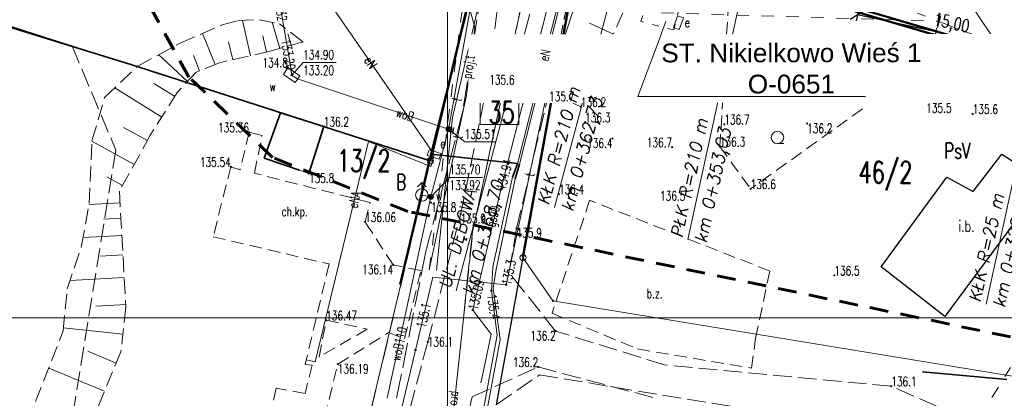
# Model space of a CAD drawing. Header units: metres. Extents: x 7471162 to 7473271, y 5962027 to 5964034.
# Tile 33 of 75: x 7471876 to 7471955, y 5963749 to 5963779. Entities that reach past the tile are written whole.
import ezdxf
from ezdxf.enums import TextEntityAlignment as Align

# ---------------------------------------------------------------- set-up
doc = ezdxf.new("R2010")
doc.units = ezdxf.units.M
doc.header["$MEASUREMENT"] = 0
for name, pattern in [('2_1', [0]), ('2_BUBZ02', [1.75, 1.25, -0.5]), ('2_BUBZ02G', [1.75, 1.25, -0.5]), ('2_BUBZ07', [1.5, 1, -0.5]), ('2_BUIB12_02', [0]), ('2_BUIB12_03', [0]), ('2_KTCR02', [1.5, 1, -0.5]), ('2_KTJZ01', [2, 1.5, -0.5]), ('2_KTOK04', [2.5, 1.5, -1]), ('2_KTOK05_01', [7.5, 7.5]), ('2_PTTL', [1.5, 1, -0.5]), ('4', [2.5, 1.5, -1]), ('4_1', [0]), ('4_SUBP02_08', [0]), ('4_SUOP03_13', [0]), ('4_SUPB_P_01', [2.5, 2, -0.5]), ('4_SUPE04', [2, 1, -1]), ('4_SUPE_01', [0]), ('4_SUPG_01', [0]), ('4_SUPK_P_01', [2.5, 2, -0.5]), ('4_SUPT01', [2, 1, -1]), ('4_SUPT_01', [0]), ('4_SUPT_P_01', [2.5, 2, -0.5]), ('4_SUPW_01', [0]), ('4_SUSM05', [1.25, 0.5, -0.75]), ('4_SUSM06', [1.25, 0.5, -0.75]), ('GDE', [0]), ('GUK', [2, 1.5, -0.5])]:
    doc.linetypes.add(name, pattern=pattern)
doc.layers.get('0').update_dxf_attribs({"color": 250, "linetype": 'CONTINUOUS', "lineweight": 100})
doc.layers.get('Defpoints').update_dxf_attribs({"linetype": 'CONTINUOUS'})
for name, color, linetype in [('#granica_inwestycji', 40, 'CONTINUOUS'), ('01_granica pasa', 3, 'CONTINUOUS'), ('1300309-opisy', 7, 'CONTINUOUS'), ('dr_uchwyty', 7, 'CONTINUOUS')]:
    doc.layers.add(name, color=color, linetype=linetype)
for name, color, linetype, lineweight in [('01_wymiary', 7, 'CONTINUOUS', 0), ('BUBZ_E_T_0', 7, 'CONTINUOUS', 15), ('BUBZ_L_1', 7, '2_BUBZ02', 18), ('BUBZ_L_6', 7, '2_BUBZ07', 18), ('BUIB_E_T_6', 7, 'CONTINUOUS', 18), ('BUIB_L_10', 7, '2_BUIB12_02', 25), ('Dzialki', 7, 'GDE', 18), ('Kontury', 90, 'GUK', 18), ('KTCR_E_T_1', 7, 'CONTINUOUS', 15), ('KTCR_L_1', 7, '2_KTCR02', 18), ('KTJZ_L_0', 7, '2_KTJZ01', 18), ('KTOK_L_3', 7, '2_1', 18), ('KTOK_L_4', 7, '2_KTOK05_01', 35), ('LINIE_L_1', 90, '4', 35), ('Numery_dzialek', 7, 'CONTINUOUS', 18), ('Numery_konturow', 90, 'CONTINUOUS', 13), ('PTTL_L_4', 7, '2_PTTL', 18), ('Punkty', 7, 'CONTINUOUS', 18), ('RTPW_T_0', 7, 'CONTINUOUS', 15), ('RTPW_T_1', 7, 'CONTINUOUS', 15), ('SUOE_L_1', 1, '4_SUOP03_13', 35), ('SUPE_E_T_3', 1, 'CONTINUOUS', 15), ('SUPE_L_2', 1, '4_SUPE_01', 18), ('SUPE_L_3', 1, '4_SUPE_01', 18), ('SUPG_E_T_2', 7, 'CONTINUOUS', 15), ('SUPG_L_2', 52, '4_SUPG_01', 18), ('SUPP_E_T_4', 34, 'CONTINUOUS', 15), ('SUPP_E_T_6', 30, 'CONTINUOUS', 15), ('SUPP_L_4', 34, '4_SUPK_P_01', 18), ('SUPP_L_6', 30, '4_SUPT_P_01', 18), ('SUPT_E_T_0', 30, 'CONTINUOUS', 15), ('SUPT_L_0', 30, '4_SUPT_01', 18), ('SUPW_E_T_0', 5, 'CONTINUOUS', 15), ('SUPW_L_0', 5, '4_SUPW_01', 18), ('SUSM_L_4', 7, '4_SUSM05', 18), ('SUSM_L_5', 7, '4_SUSM06', 18), ('SUSM_T_0', 7, 'CONTINUOUS', 18), ('SUTE_T_0', 1, 'CONTINUOUS', 18), ('SUTG_T_0', 52, 'CONTINUOUS', 18), ('SUTT_T_0', 30, 'CONTINUOUS', 18), ('SUTW_T_0', 5, 'CONTINUOUS', 18), ('SUUE_E_T_2', 7, 'CONTINUOUS', 15), ('SUUE_T_3', 7, 'CONTINUOUS', 18), ('SUUW_E_T_10', 5, 'CONTINUOUS', 15), ('SUUW_E_T_5', 7, 'CONTINUOUS', 15), ('SUUW_L_3', 5, '4_1', 18), ('SUUW_T_0', 7, 'CONTINUOUS', 18), ('SUUW_T_7', 7, 'CONTINUOUS', 18)]:
    doc.layers.add(name, color=color, linetype=linetype, lineweight=lineweight)
doc.styles.add('Siecioprojekt', font='ariali.ttf', dxfattribs={"height": 2.5})
doc.styles.get("Standard").update_dxf_attribs({"font": 'Simplex.SHX', "width": 0.75})
doc.dimstyles.new('ISO-25', dxfattribs={"dimscale": 0.4, "dimtxt": 2.5, "dimasz": 2.5, "dimexe": 1.25, "dimexo": 0.625, "dimtad": 1, "dimzin": 1, "dimtxsty": 'Standard', "dimblk": 'OBLIQUE', "dimcen": 2.5, "dimadec": 0, "dimazin": 0, "dimtfac": 1, "dimtmove": 0, "dimatfit": 3, "dimfxl": 1, "dimarcsym": 0})

# ---------------------------------------------------------------- blocks, each defined once
blk = doc.blocks.new('GRT')
at = {"linetype": 'Continuous'}
blk.add_circle((0, 0), 0.25, dxfattribs=at)
blk = doc.blocks.new('GRO')
at = {"linetype": 'Continuous'}
blk.add_circle((0, 0), 0.045, dxfattribs=at)
blk = doc.blocks.new('2_PTTL05')
at = {"linetype": 'Continuous'}
blk.add_line((0, -0.5), (0.5, -0.5), dxfattribs=at)
blk.add_circle((0, 0), 0.5, dxfattribs=at)
blk = doc.blocks.new('2_RTPW01')
at = {"linetype": 'Continuous'}
blk.add_circle((0, 0), 0.045, dxfattribs=at)
blk = doc.blocks.new('2_RTPW02')
at = {"linetype": 'Continuous'}
blk.add_circle((0, 0), 0.045, dxfattribs=at)
blk = doc.blocks.new('4_SUSM01_01')
at = {"linetype": 'Continuous'}
for p, q in [((-0.742, 0.742), (-1.237, 1.237)), ((0.742, 0.742), (1.237, 1.237)), ((-0.742, -0.742), (-1.237, -1.237)), ((0.742, -0.742), (1.237, -1.237))]:
    blk.add_line(p, q, dxfattribs=at)
blk = doc.blocks.new('4_SUPS01_05')
at = {"linetype": 'Continuous'}
blk.add_circle((0, 0), 0.0625, dxfattribs=at)
blk = doc.blocks.new('4_SUPS01_04')
at = {"linetype": 'Continuous'}
blk.add_circle((0, 0), 0.0625, dxfattribs=at)
blk = doc.blocks.new('4_SUUS18_01')
at = {"linetype": 'Continuous'}
for p, q in [((0.5, 0.25), (-0.5, 0.25)), ((-0.5, 0.25), (-0.5, -0.25)), ((0.5, -0.25), (0.5, 0.25)), ((-0.5, -0.25), (0.5, -0.25))]:
    blk.add_line(p, q, dxfattribs=at)
blk = doc.blocks.new('4_SUUS25')
at = {"linetype": 'Continuous'}
for radius in [0.2, 0.175, 0.15, 0.125, 0.1, 0.075, 0.05, 0.025, 0.00715]:
    blk.add_circle((0, 0), radius, dxfattribs=at)
blk = doc.blocks.new('4_SUUS02')
at = {"linetype": 'Continuous'}
for p, q in [((0, 1), (-0.35355, 0.64645)), ((0, 1), (0.35355, 0.64645)), ((0, 0.5), (0, 1))]:
    blk.add_line(p, q, dxfattribs=at)
blk.add_circle((0, 0), 0.5, dxfattribs=at)
blk = doc.blocks.new('uchwyt_lewa')
at = {"layer": 'dr_uchwyty', "lineweight": 0}
blk.add_lwpolyline([(-5, 0), (-28, 0)], dxfattribs=at)
at = {"layer": 'dr_uchwyty', "lineweight": 0, "oblique": 10}
blk.add_attdef('LINIA1', text='', height=1, dxfattribs=at).set_placement((-28, 0.164), align=Align.BOTTOM_LEFT)
blk.add_attdef('LINIA2', text='', height=1, dxfattribs=at).set_placement((-28, -0.5), align=Align.TOP_LEFT)
blk = doc.blocks.new('_Oblique')
at = {"color": 0, "linetype": 'ByBlock', "lineweight": -2, "transparency": 16777216}
blk.add_line((-0.5, -0.5), (0.5, 0.5), dxfattribs=at)
blk = doc.blocks.new('*D452')
at = {"layer": '01_wymiary', "color": 0, "lineweight": -2}
for p, q in [((7471943.23, 5963781.723), (7471942.646, 5963779.036)), ((7471957.41, 5963776.34), (7471942.752, 5963779.525)), ((7471957.888, 5963778.538), (7471957.304, 5963775.851))]:
    blk.add_line(p, q, dxfattribs=at)
at = {"layer": 'Defpoints', "color": 0, "lineweight": 15}
for p in [(7471943.283, 5963781.968), (7471942.752, 5963779.525), (7471957.941, 5963778.783)]:
    blk.add_point(p, dxfattribs=at)
at = {"layer": '01_wymiary', "color": 0, "lineweight": -2}
for p, rotation in [((7471942.752, 5963779.525), 167.7415485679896), ((7471957.41, 5963776.34), 347.7415485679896)]:
    blk.add_blockref('_Oblique', p, dxfattribs=dict(at, rotation=rotation))
at = {"layer": '01_wymiary', "color": 0, "insert": (7471950.261, 5963778.758), "char_height": 1, "attachment_point": 5, "rotation": 347.74155}
blk.add_mtext('15,00', dxfattribs=at)

msp = doc.modelspace()

# ---------------------------------------------------------------- linework, layer by layer
at = {"layer": '#granica_inwestycji', "lineweight": 50}
msp.add_lwpolyline([(7472184.79, 5963793.929), (7472135.212, 5963811.803), (7472112.595, 5963842.764), (7472104.165, 5963850.696), (7472096.441, 5963855.641), (7472075.236, 5963862.596), (7472031.193, 5963873.912), (7472013.577, 5963816.775), (7472008.27, 5963799.777), (7472003.141, 5963795.652), (7471995.715, 5963789.471), (7471993.218, 5963788.237), (7471988.317, 5963785.586), (7471976.7, 5963780.033), (7471971.883, 5963777.725), (7471957.853, 5963775.286), (7471926.034, 5963784.708)], dxfattribs=at)
at = {"color": 0, "linetype": 'Continuous', "lineweight": 15}
msp.add_line((7471909.907, 5963747.037), (7471909.907, 5963897.037), dxfattribs=at)
at = {"color": 1, "linetype": 'Continuous', "lineweight": 15}
msp.add_lwpolyline([(7471912.53, 5963772.703), (7471915.625, 5963772.703), (7471915.625, 5963770.737), (7471912.53, 5963770.737)], close=True, dxfattribs=at)
at = {"layer": '01_granica pasa', "lineweight": 50}
for points in [[(7472184.911, 5963794.204), (7472135.401, 5963812.054), (7472112.821, 5963842.964), (7472104.351, 5963850.934), (7472096.571, 5963855.914), (7472075.321, 5963862.884), (7472030.991, 5963874.274), (7472013.291, 5963816.864), (7472008.011, 5963799.954), (7472002.951, 5963795.884), (7471995.551, 5963789.724), (7471993.081, 5963788.504), (7471988.181, 5963785.854), (7471976.571, 5963780.304), (7471971.791, 5963778.014), (7471957.871, 5963775.594), (7471925.991, 5963785.034)], [(7471914.051, 5963790.984), (7471908.531, 5963767.814)], [(7471915.951, 5963760.054), (7471919.781, 5963781.214), (7471925.991, 5963785.034)]]:
    msp.add_lwpolyline(points, dxfattribs=at)
at = {"layer": 'BUBZ_L_1', "linetype": '2_BUBZ02G'}
for p, q in [((7471920.585, 5963772.147), (7471925.377, 5963782.864)), ((7471898.305, 5963777.361), (7471895.681, 5963776.607)), ((7471895.681, 5963776.607), (7471891.655, 5963775.69)), ((7471891.655, 5963775.69), (7471889.768, 5963774.935)), ((7471889.768, 5963774.935), (7471888.24, 5963773.299)), ((7471918.04, 5963773.355), (7471920.585, 5963772.147)), ((7471888.24, 5963773.299), (7471886.101, 5963769.867)), ((7471886.101, 5963769.867), (7471883.621, 5963765.373)), ((7471883.621, 5963765.373), (7471884.142, 5963756.099)), ((7471884.142, 5963756.099), (7471883.747, 5963752.504)), ((7471883.747, 5963752.504), (7471881.105, 5963746.178))]:
    msp.add_line(p, q, dxfattribs=at)
at = {"layer": 'BUBZ_L_1', "linetype": '2_BUBZ02'}
for p, q in [((7471919.5, 5963780.385), (7471918.04, 5963773.355)), ((7471891.853, 5963778.727), (7471893.129, 5963779.069)), ((7471893.129, 5963779.069), (7471894.836, 5963779.141)), ((7471894.836, 5963779.141), (7471896.454, 5963778.817)), ((7471888.492, 5963777.254), (7471891.853, 5963778.727)), ((7471898.305, 5963777.361), (7471896.454, 5963778.817)), ((7471885.095, 5963775.42), (7471888.492, 5963777.254)), ((7471882.435, 5963772.886), (7471885.095, 5963775.42)), ((7471881.428, 5963769.435), (7471882.435, 5963772.886)), ((7471881.213, 5963764.403), (7471881.428, 5963769.435)), ((7471880.601, 5963761.024), (7471881.213, 5963764.403)), ((7471879.451, 5963757.555), (7471880.601, 5963761.024)), ((7471879.11, 5963754.176), (7471879.451, 5963757.555)), ((7471878.193, 5963751.768), (7471879.11, 5963754.176)), ((7471876.27, 5963746.879), (7471878.193, 5963751.768))]:
    msp.add_line(p, q, dxfattribs=at)
at = {"layer": 'BUBZ_L_1', "linetype": '2_1'}
for p, q in [((7471894.117, 5963776.25), (7471893.472, 5963779.083)), ((7471896.469, 5963776.833), (7471895.864, 5963778.935)), ((7471923.198, 5963777.991), (7471921.278, 5963778.849)), ((7471891.292, 5963775.545), (7471890.293, 5963778.043)), ((7471892.7, 5963775.928), (7471892.376, 5963777.354)), ((7471895.414, 5963776.546), (7471895.119, 5963777.843)), ((7471897.387, 5963777.097), (7471897.123, 5963778.015)), ((7471922.34, 5963776.072), (7471918.921, 5963777.6)), ((7471889.067, 5963774.184), (7471886.774, 5963776.326)), ((7471890.043, 5963775.045), (7471889.551, 5963776.274)), ((7471921.575, 5963774.363), (7471919.927, 5963775.1)), ((7471887.015, 5963771.332), (7471883.26, 5963773.672)), ((7471888.051, 5963772.995), (7471886.388, 5963774.032)), ((7471919.514, 5963772.656), (7471920.011, 5963773.703)), ((7471920.838, 5963772.714), (7471920.284, 5963772.962)), ((7471885.867, 5963769.442), (7471883.956, 5963770.497)), ((7471884.812, 5963767.531), (7471881.427, 5963769.4)), ((7471883.878, 5963765.839), (7471882.606, 5963766.541)), ((7471883.673, 5963764.454), (7471881.197, 5963764.314)), ((7471883.742, 5963763.215), (7471882.356, 5963763.138)), ((7471883.82, 5963761.829), (7471880.716, 5963761.655)), ((7471883.907, 5963760.277), (7471882.097, 5963760.175)), ((7471884.009, 5963758.466), (7471879.673, 5963758.223)), ((7471884.131, 5963756.298), (7471881.736, 5963756.163)), ((7471883.901, 5963753.906), (7471879.135, 5963754.431)), ((7471883.367, 5963751.594), (7471881.106, 5963752.538)), ((7471882.422, 5963749.333), (7471877.967, 5963751.194))]:
    msp.add_line(p, q, dxfattribs=at)
msp.add_point((7471898.305, 5963777.361), dxfattribs=at)
at = {"layer": 'BUBZ_L_6', "linetype": '2_BUBZ07'}
for p, q in [((7471921.291, 5963764.655), (7471918.278, 5963755.591)), ((7471935.722, 5963758.975), (7471921.291, 5963764.655)), ((7471934.582, 5963753.594), (7471935.722, 5963758.975)), ((7471918.278, 5963755.591), (7471925.135, 5963752.728)), ((7471934.252, 5963751.189), (7471934.582, 5963753.594)), ((7471925.135, 5963752.728), (7471934.252, 5963751.189))]:
    msp.add_line(p, q, dxfattribs=at)
at = {"layer": 'BUIB_L_10', "linetype": '2_BUIB12_03'}
for p, q in [((7471952.014, 5963765.358), (7471954.299, 5963768.34)), ((7471954.299, 5963768.34), (7471957.727, 5963766.135)), ((7471944.627, 5963759.314), (7471949.887, 5963766.505)), ((7471949.887, 5963766.505), (7471952.014, 5963765.358)), ((7471957.727, 5963766.135), (7471949.74, 5963755.342)), ((7471949.74, 5963755.342), (7471944.627, 5963759.314))]:
    msp.add_line(p, q, dxfattribs=at)
at = {"layer": 'Defpoints', "color": 1, "linetype": 'Continuous', "lineweight": 0}
msp.add_lwpolyline([(7471869.207, 5963897.728), (7472251.121, 5963897.728), (7472251.121, 5963755.228), (7471869.207, 5963755.228), (7471869.207, 5963897.728)], dxfattribs=at)
at = {"layer": 'Dzialki'}
for p, q in [((7471908.53, 5963767.815), (7471914.05, 5963790.985)), ((7471957.87, 5963775.595), (7471925.99, 5963785.035)), ((7471859.89, 5963783.435), (7471908.53, 5963767.815)), ((7471897.8, 5963722.695), (7471908.53, 5963767.815)), ((7471913.81, 5963748.255), (7471915.95, 5963760.055)), ((7471915.95, 5963760.055), (7471918.35, 5963756.575)), ((7471918.35, 5963756.575), (7471955.17, 5963750.535))]:
    msp.add_line(p, q, dxfattribs=at)
at = {"layer": 'Kontury', "linetype": 'ByBlock', "lineweight": 30}
for p, q in [((7471908.53, 5963767.815), (7471914.05, 5963790.985)), ((7471957.87, 5963775.595), (7471925.99, 5963785.035)), ((7471919.78, 5963781.215), (7471915.95, 5963760.055)), ((7471915.95, 5963760.055), (7471913.81, 5963748.255))]:
    msp.add_line(p, q, dxfattribs=at)
at = {"layer": 'Kontury'}
for p, q in [((7471919.78, 5963781.215), (7471915.95, 5963760.055)), ((7471867.27, 5963781.065), (7471879.83, 5963777.035)), ((7471908.53, 5963767.815), (7471879.83, 5963777.035)), ((7471879.83, 5963777.035), (7471883.34, 5963768.685)), ((7471883.34, 5963768.685), (7471879.19, 5963743.095)), ((7471897.8, 5963722.695), (7471908.53, 5963767.815)), ((7471913.81, 5963748.255), (7471917.27, 5963750.645)), ((7471917.27, 5963750.645), (7471944.71, 5963746.145))]:
    msp.add_line(p, q, dxfattribs=at)
at = {"layer": 'KTCR_L_1', "linetype": '2_KTCR02'}
for p, q in [((7471894.01, 5963770.105), (7471893.29, 5963767.105)), ((7471895.06, 5963769.855), (7471894.01, 5963770.105)), ((7471894.44, 5963766.825), (7471895.06, 5963769.855)), ((7471892.55, 5963767.335), (7471891.136, 5963761.727)), ((7471893.29, 5963767.105), (7471892.55, 5963767.335)), ((7471903.7, 5963764.475), (7471894.44, 5963766.825)), ((7471903.31, 5963762.915), (7471903.7, 5963764.475)), ((7471905.55, 5963759.475), (7471903.31, 5963762.915)), ((7471891.136, 5963761.727), (7471900.415, 5963759.547)), ((7471900.415, 5963759.547), (7471898.495, 5963751.478)), ((7471907.76, 5963759.015), (7471905.55, 5963759.475)), ((7471906.47, 5963753.535), (7471907.76, 5963759.015)), ((7471899.62, 5963752.075), (7471900.19, 5963755.025)), ((7471900.19, 5963755.025), (7471903.47, 5963754.315)), ((7471903.47, 5963754.315), (7471899.62, 5963752.075)), ((7471901.12, 5963751.505), (7471905.19, 5963754.045)), ((7471905.19, 5963754.045), (7471906.47, 5963753.535)), ((7471898.495, 5963751.478), (7471899.055, 5963751.438)), ((7471899.055, 5963751.438), (7471898.495, 5963749.148)), ((7471899.71, 5963745.765), (7471901.12, 5963751.505)), ((7471896.187, 5963749.586), (7471895.486, 5963746.618)), ((7471898.495, 5963749.148), (7471896.187, 5963749.586))]:
    msp.add_line(p, q, dxfattribs=at)
at = {"layer": 'KTJZ_L_0', "linetype": '2_KTJZ01'}
for p, q in [((7471913.89, 5963779.905), (7471913.25, 5963774.695)), ((7471918.04, 5963773.355), (7471919.5, 5963780.385)), ((7471913.25, 5963774.695), (7471910.96, 5963763.555)), ((7471915.44, 5963762.405), (7471918.04, 5963773.355)), ((7471908.328, 5963753.295), (7471910.96, 5963763.555)), ((7471915.44, 5963762.405), (7471914.83, 5963758.863)), ((7471918.567, 5963754.165), (7471914.83, 5963758.863)), ((7471927.294, 5963751.443), (7471918.567, 5963754.165)), ((7471908.328, 5963753.295), (7471902.83, 5963732.638)), ((7471911.884, 5963748.888), (7471917.167, 5963751.282)), ((7471917.167, 5963751.282), (7471926.655, 5963748.755)), ((7471945.446, 5963749.743), (7471927.294, 5963751.443)), ((7471958.22, 5963744.082), (7471945.446, 5963749.743)), ((7471907.897, 5963731.85), (7471911.884, 5963748.888))]:
    msp.add_line(p, q, dxfattribs=at)
at = {"layer": 'KTOK_L_3', "linetype": '2_KTOK04'}
for p, q in [((7471895.78, 5963771.925), (7471894.97, 5963772.185)), ((7471898.05, 5963767.065), (7471898.81, 5963766.805))]:
    msp.add_line(p, q, dxfattribs=at)
at = {"layer": 'KTOK_L_4', "linetype": '2_KTOK05_01'}
for p, q in [((7471913.114, 5963786.444), (7471908.445, 5963767.836)), ((7471859.877, 5963783.135), (7471884.547, 5963775.556)), ((7471884.547, 5963775.556), (7471908.445, 5963767.836)), ((7471896.53, 5963771.675), (7471895.78, 5963771.925)), ((7471896.53, 5963771.675), (7471895.22, 5963768.035)), ((7471899.99, 5963770.575), (7471896.53, 5963771.675)), ((7471898.81, 5963766.805), (7471899.99, 5963770.575)), ((7471895.22, 5963768.035), (7471898.05, 5963767.065)), ((7471908.445, 5963767.836), (7471906.095, 5963757.917)), ((7471947.949, 5963750.902), (7471954.708, 5963750.275))]:
    msp.add_line(p, q, dxfattribs=at)
at = {"layer": 'LINIE_L_1', "linetype": '4', "lineweight": 60}
for p, q in [((7471889.194, 5963774.53), (7471883.544, 5963784.754)), ((7471895.897, 5963768.097), (7471889.194, 5963774.53)), ((7471906.731, 5963763.764), (7471895.897, 5963768.097)), ((7471954.996, 5963753.698), (7471906.731, 5963763.764))]:
    msp.add_line(p, q, dxfattribs=at)
at = {"layer": 'PTTL_L_4', "linetype": '2_PTTL'}
for p, q in [((7471931.722, 5963768.966), (7471932.692, 5963785.054)), ((7471949.791, 5963780.905), (7471948.831, 5963777.195)), ((7471943.141, 5963771.986), (7471934.182, 5963765.566)), ((7471931.722, 5963768.966), (7471934.182, 5963765.566))]:
    msp.add_line(p, q, dxfattribs=at)
at = {"layer": 'SUOE_L_1', "linetype": '4_SUOP03_13'}
for p, q in [((7471908.835, 5963768.326), (7471915.491, 5963767.591)), ((7471915.124, 5963766.506), (7471915.504, 5963767.586)), ((7471915.684, 5963767.556), (7471915.334, 5963766.376))]:
    msp.add_line(p, q, dxfattribs=at)
at = {"layer": 'SUOE_L_1', "linetype": '4_1'}
for p, q in [((7471908.835, 5963768.326), (7471915.491, 5963767.591)), ((7471915.124, 5963766.506), (7471915.504, 5963767.586)), ((7471915.684, 5963767.556), (7471915.334, 5963766.376))]:
    msp.add_line(p, q, dxfattribs=at)
at = {"layer": 'SUPE_L_2', "linetype": '4_SUPE_01'}
for p, q in [((7471951.131, 5963781.375), (7471953.51, 5963777.855)), ((7471953.51, 5963777.855), (7471957.68, 5963776.425))]:
    msp.add_line(p, q, dxfattribs=at)
at = {"layer": 'SUPE_L_3', "linetype": '4_SUPE_01'}
for p, q in [((7471897.272, 5963785.119), (7471908.835, 5963768.326)), ((7471915.504, 5963767.586), (7471919.284, 5963782.525)), ((7471919.414, 5963782.365), (7471915.684, 5963767.556)), ((7471899.318, 5963751.693), (7471903.585, 5963769.356)), ((7471903.585, 5963769.356), (7471908.575, 5963767.356)), ((7471908.575, 5963767.356), (7471908.835, 5963768.326)), ((7471908.835, 5963768.326), (7471915.491, 5963767.591)), ((7471915.124, 5963766.506), (7471915.504, 5963767.586)), ((7471915.684, 5963767.556), (7471915.334, 5963766.376)), ((7471913.544, 5963759.327), (7471915.124, 5963766.506)), ((7471915.334, 5963766.376), (7471913.804, 5963759.137)), ((7471913.424, 5963757.387), (7471913.544, 5963759.327)), ((7471913.804, 5963759.137), (7471913.554, 5963757.617)), ((7471913.554, 5963757.617), (7471914.114, 5963753.488)), ((7471913.884, 5963753.828), (7471913.424, 5963757.387)), ((7471909.934, 5963732.29), (7471913.884, 5963753.828)), ((7471914.114, 5963753.488), (7471910.174, 5963732.06)), ((7471898.588, 5963751.867), (7471899.318, 5963751.693))]:
    msp.add_line(p, q, dxfattribs=at)
at = {"layer": 'SUPE_L_3', "linetype": '4_SUPE04'}
for p, q in [((7471927.048, 5963779.69), (7471949.176, 5963779.03)), ((7471949.176, 5963779.03), (7471967.714, 5963771.805)), ((7471939.885, 5963726.68), (7471954.998, 5963751.243))]:
    msp.add_line(p, q, dxfattribs=at)
at = {"layer": 'SUPG_L_2', "linetype": '4_SUPG_01'}
for p, q in [((7471918.62, 5963782.925), (7471914.17, 5963765.515)), ((7471914.17, 5963765.515), (7471911.93, 5963755.865)), ((7471911.93, 5963755.865), (7471912.1, 5963755.635)), ((7471912.1, 5963755.635), (7471913.23, 5963754.125)), ((7471913.41, 5963753.925), (7471912.79, 5963750.985)), ((7471913.23, 5963754.125), (7471913.41, 5963753.925)), ((7471912.58, 5963750.005), (7471912.79, 5963750.985))]:
    msp.add_line(p, q, dxfattribs=at)
at = {"layer": 'SUPG_L_2', "linetype": '4_1'}
for p, q in [((7471914.17, 5963765.515), (7471918.62, 5963782.925)), ((7471911.93, 5963755.865), (7471914.17, 5963765.515)), ((7471912.1, 5963755.635), (7471911.93, 5963755.865)), ((7471913.23, 5963754.125), (7471912.1, 5963755.635)), ((7471912.79, 5963750.985), (7471913.41, 5963753.925)), ((7471913.41, 5963753.925), (7471913.23, 5963754.125)), ((7471912.58, 5963750.005), (7471912.79, 5963750.985))]:
    msp.add_line(p, q, dxfattribs=at)
at = {"layer": 'SUPP_L_4', "linetype": '4_SUPK_P_01'}
for p, q in [((7471918.444, 5963792.527), (7471911.919, 5963762.126)), ((7471911.919, 5963762.126), (7471908.994, 5963734.806))]:
    msp.add_line(p, q, dxfattribs=at)
at = {"layer": 'SUPP_L_4', "linetype": '4_SUPB_P_01'}
for p, q in [((7471911.919, 5963762.126), (7471918.444, 5963792.527)), ((7471908.994, 5963734.806), (7471911.919, 5963762.126))]:
    msp.add_line(p, q, dxfattribs=at)
at = {"layer": 'SUPP_L_6', "linetype": '4_SUPT_P_01'}
for p, q in [((7471913.41, 5963786.534), (7471911.153, 5963771.901)), ((7471911.153, 5963771.901), (7471908.421, 5963761.506)), ((7471908.421, 5963761.506), (7471908.295, 5963761.023)), ((7471908.295, 5963761.023), (7471908.169, 5963760.539)), ((7471908.169, 5963760.539), (7471905.822, 5963748.734))]:
    msp.add_line(p, q, dxfattribs=at)
at = {"layer": 'SUPT_L_0', "linetype": '4_SUPT01'}
msp.add_line((7471908.44, 5963759.065), (7471913.554, 5963799.583), dxfattribs=at)
at = {"layer": 'SUPT_L_0', "linetype": '4_SUPT_01'}
for p, q in [((7471910.294, 5963771.286), (7471913.624, 5963785.574)), ((7471918.024, 5963773.966), (7471920.594, 5963781.785)), ((7471911.572, 5963780.452), (7471912.105, 5963778.526)), ((7471912.105, 5963778.526), (7471911.437, 5963773.086)), ((7471914.604, 5963757.877), (7471918.024, 5963773.966)), ((7471911.437, 5963773.086), (7471908.44, 5963759.065)), ((7471909.024, 5963759.047), (7471910.294, 5963771.286)), ((7471907.345, 5963752.638), (7471908.724, 5963758.487)), ((7471908.724, 5963758.487), (7471914.604, 5963757.877)), ((7471905.385, 5963744.379), (7471907.345, 5963752.638))]:
    msp.add_line(p, q, dxfattribs=at)
at = {"layer": 'SUPW_L_0', "linetype": '4_SUPW_01'}
for p, q in [((7471913.402, 5963789.307), (7471909.994, 5963770.366)), ((7471895.906, 5963783.655), (7471897.374, 5963775.133)), ((7471897.374, 5963775.133), (7471897.421, 5963774.701)), ((7471897.888, 5963774.386), (7471897.421, 5963774.701)), ((7471897.888, 5963774.386), (7471909.994, 5963770.366)), ((7471909.994, 5963770.366), (7471908.575, 5963764.936)), ((7471905.085, 5963748.778), (7471908.575, 5963764.936)), ((7471908.575, 5963764.936), (7471907.845, 5963765.076))]:
    msp.add_line(p, q, dxfattribs=at)
at = {"layer": 'SUPW_L_0', "linetype": '4_1'}
for p, q in [((7471913.402, 5963789.307), (7471909.994, 5963770.366)), ((7471897.374, 5963775.133), (7471895.906, 5963783.655)), ((7471897.421, 5963774.701), (7471897.374, 5963775.133)), ((7471897.888, 5963774.386), (7471897.421, 5963774.701)), ((7471909.994, 5963770.366), (7471897.888, 5963774.386)), ((7471909.994, 5963770.366), (7471908.575, 5963764.936)), ((7471905.085, 5963748.778), (7471908.575, 5963764.936)), ((7471908.575, 5963764.936), (7471907.845, 5963765.076))]:
    msp.add_line(p, q, dxfattribs=at)
at = {"layer": 'SUSM_L_4', "linetype": '4_SUSM05'}
msp.add_line((7471949.001, 5963777.955), (7471949.351, 5963780.105), dxfattribs=at)
at = {"layer": 'SUSM_L_5', "linetype": '4_SUSM06'}
for p, q in [((7471925.393, 5963779.005), (7471926.073, 5963781.065)), ((7471928.023, 5963778.315), (7471928.533, 5963780.335)), ((7471928.023, 5963778.315), (7471925.393, 5963779.005))]:
    msp.add_line(p, q, dxfattribs=at)
at = {"layer": 'SUTW_T_0', "linetype": 'Continuous'}
for p, q in [((7471897.428, 5963774.694), (7471898.347, 5963775.702)), ((7471898.347, 5963775.702), (7471900.98, 5963775.702)), ((7471909.997, 5963770.354), (7471911.284, 5963769.337)), ((7471911.284, 5963769.337), (7471913.781, 5963769.337)), ((7471908.585, 5963764.926), (7471910.07, 5963766.49)), ((7471910.07, 5963766.49), (7471912.703, 5963766.49))]:
    msp.add_line(p, q, dxfattribs=at)
at = {"layer": 'SUUW_L_3', "linetype": '4_SUBP02_08'}
for p, q in [((7471896.776, 5963774.756), (7471897.116, 5963775.316)), ((7471897.116, 5963775.316), (7471898.066, 5963774.646)), ((7471897.696, 5963774.106), (7471896.776, 5963774.756)), ((7471898.066, 5963774.646), (7471897.696, 5963774.106))]:
    msp.add_line(p, q, dxfattribs=at)

# ---------------------------------------------------------------- block references
at = {"layer": 'dr_uchwyty'}
for p, rotation, values in [((7471925.682, 5963791.138), 75.0950361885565, {'LINIA1': 'KŁK R=210 m', 'LINIA2': 'km 0+362,73'}), ((7471935.11, 5963788.86), 77.74154854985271, {'LINIA1': 'PŁK R=210 m', 'LINIA2': 'km 0+353,03'}), ((7471917.775, 5963784.454), 75.14266852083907, {'LINIA1': 'UL. DĘBOWA', 'LINIA2': 'km 0+368,70'}), ((7471959.003, 5963783.669), 77.74154854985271, {'LINIA1': 'KŁK R=25 m', 'LINIA2': 'km 0+328,58'})]:
    msp.add_blockref('uchwyt_lewa', p, dxfattribs=dict(at, rotation=rotation)).add_auto_attribs(values)
at = {"layer": 'PTTL_L_4'}
msp.add_blockref('2_PTTL05', (7471936.331, 5963769.695), dxfattribs=at)
at = {"layer": 'Punkty'}
for name, p in [('GRT', (7471908.53, 5963767.815)), ('GRT', (7471915.95, 5963760.055)), ('GRO', (7471918.35, 5963756.575))]:
    msp.add_blockref(name, p, dxfattribs=at)
at = {"layer": 'RTPW_T_0'}
for p in [(7471897.116, 5963775.316), (7471913.25, 5963774.695), (7471918.04, 5963773.355), (7471920.59, 5963772.145), (7471951.972, 5963771.575), (7471899.99, 5963770.575), (7471920.933, 5963770.906), (7471932.08, 5963770.745), (7471938.712, 5963770.799), (7471923.12, 5963769.608), (7471927.9, 5963768.915), (7471931.722, 5963768.966), (7471898.81, 5963766.805), (7471934.182, 5963765.566), (7471918.83, 5963765.155), (7471928.957, 5963765.379), (7471908.587, 5963764.469), (7471910.96, 5963763.555), (7471915.44, 5963762.405), (7471940.89, 5963758.625), (7471918.57, 5963754.165), (7471908.33, 5963753.295), (7471917.17, 5963751.285), (7471945.45, 5963749.745)]:
    msp.add_blockref('2_RTPW01', p, dxfattribs=at)
at = {"layer": 'RTPW_T_1'}
for p in [(7471894.01, 5963770.105), (7471892.55, 5963767.335), (7471903.31, 5963762.915), (7471905.55, 5963759.475), (7471900.19, 5963755.025), (7471901.12, 5963751.505)]:
    msp.add_blockref('2_RTPW02', p, dxfattribs=at)
at = {"layer": 'SUSM_T_0', "rotation": 23.60747334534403}
msp.add_blockref('4_SUSM01_01', (7471949.176, 5963779.03), dxfattribs=at)
at = {"layer": 'SUTE_T_0'}
msp.add_blockref('4_SUPS01_05', (7471913.424, 5963757.387), dxfattribs=at)
at = {"layer": 'SUTG_T_0'}
for p in [(7471914.17, 5963765.515), (7471911.93, 5963755.865)]:
    msp.add_blockref('4_SUPS01_04', p, dxfattribs=at)
at = {"layer": 'SUTT_T_0'}
for p in [(7471914.604, 5963757.877), (7471907.345, 5963752.638)]:
    msp.add_blockref('4_SUPS01_05', p, dxfattribs=at)
at = {"layer": 'SUTW_T_0'}
for p in [(7471897.374, 5963775.133), (7471897.428, 5963774.694), (7471909.997, 5963770.354), (7471908.585, 5963764.926)]:
    msp.add_blockref('4_SUPS01_05', p, dxfattribs=at)
at = {"layer": 'SUUE_T_3'}
for p, rotation in [((7471928.399, 5963778.901), 70.9013423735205), ((7471908.835, 5963768.326), 342.9919222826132)]:
    msp.add_blockref('4_SUUS18_01', p, dxfattribs=dict(at, rotation=rotation))
at = {"layer": 'SUUW_T_0'}
msp.add_blockref('4_SUUS02', (7471907.845, 5963765.076), dxfattribs=at)
at = {"layer": 'SUUW_T_7'}
for p, rotation in [((7471909.994, 5963770.366), 255.8775978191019), ((7471908.575, 5963764.936), 347.9517034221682)]:
    msp.add_blockref('4_SUUS25', p, dxfattribs=dict(at, rotation=rotation))

# ---------------------------------------------------------------- texts
at = {"layer": 'BUBZ_E_T_0', "width": 0.7}
msp.add_text('b.z.', height=0.75, dxfattribs=at).set_placement((7471925.864, 5963757.176), align=Align.MIDDLE_LEFT)
at = {"layer": 'BUIB_E_T_6', "width": 0.7}
msp.add_text('i.b.', height=0.9, dxfattribs=at).set_placement((7471950.839, 5963762.591), align=Align.MIDDLE_LEFT)
at = {"layer": 'KTCR_E_T_1', "width": 0.7}
msp.add_text('ch.kp.', height=0.75, dxfattribs=at).set_placement((7471897.661, 5963763.633), align=Align.MIDDLE)
at = {"layer": 'Numery_dzialek', "width": 0.7}
for s, p in [('35', (7471913.189, 5963772.579)), ('13/2', (7471901.038, 5963768.708)), ('46/2', (7471942.836, 5963767.768))]:
    msp.add_text(s, height=1.75, dxfattribs=at).set_placement(p, align=Align.TOP_LEFT)
at = {"layer": 'Numery_konturow', "width": 0.7}
msp.add_text('PsV', height=1.25, dxfattribs=at).set_placement((7471949.699, 5963769.249), align=Align.TOP_LEFT)
msp.add_text('B', height=1.25, dxfattribs=at).set_placement((7471905.804, 5963765.485))
at = {"layer": 'RTPW_T_0', "width": 0.7}
for s, p in [('134.8', (7471897.116, 5963775.316)), ('136.7', (7471927.9, 5963768.915)), ('136.2', (7471917.17, 5963751.285))]:
    msp.add_text(s, height=0.75, dxfattribs=at).set_placement(p, align=Align.RIGHT)
for s, p in [('135.6', (7471913.25, 5963774.695)), ('135.7', (7471918.04, 5963773.355)), ('135.5', (7471948.25, 5963772.425)), ('136.2', (7471938.712, 5963770.799)), ('135.8', (7471898.81, 5963766.805)), ('135.8', (7471908.587, 5963764.469)), ('135.9', (7471910.96, 5963763.555)), ('135.9', (7471915.44, 5963762.405))]:
    msp.add_text(s, height=0.75, dxfattribs=at).set_placement(p, align=Align.TOP_LEFT)
for s, p in [('136.2', (7471920.59, 5963772.145)), ('135.6', (7471951.972, 5963771.575)), ('136.2', (7471899.99, 5963770.575)), ('136.3', (7471920.933, 5963770.906)), ('136.7', (7471932.08, 5963770.745)), ('136.3', (7471931.722, 5963768.966)), ('136.6', (7471934.182, 5963765.566)), ('136.4', (7471918.83, 5963765.155)), ('136.5', (7471940.89, 5963758.625)), ('136.1', (7471945.45, 5963749.745))]:
    msp.add_text(s, height=0.75, dxfattribs=at).set_placement(p)
for s, p in [('136.4', (7471923.12, 5963769.608)), ('136.5', (7471928.957, 5963765.379)), ('136.2', (7471918.57, 5963754.165))]:
    msp.add_text(s, height=0.75, dxfattribs=at).set_placement(p, align=Align.TOP_RIGHT)
msp.add_text('136.1', height=0.75, dxfattribs=at).set_placement((7471908.33, 5963753.295), align=Align.MIDDLE_LEFT)
at = {"layer": 'RTPW_T_1', "width": 0.7}
for s, p in [('135.36', (7471894.01, 5963770.105)), ('135.54', (7471892.55, 5963767.335))]:
    msp.add_text(s, height=0.75, dxfattribs=at).set_placement(p, align=Align.RIGHT)
for s, p in [('136.06', (7471903.31, 5963762.915)), ('136.47', (7471900.19, 5963755.025))]:
    msp.add_text(s, height=0.75, dxfattribs=at).set_placement(p)
msp.add_text('136.14', height=0.75, dxfattribs=at).set_placement((7471905.55, 5963759.475), align=Align.TOP_RIGHT)
msp.add_text('136.19', height=0.75, dxfattribs=at).set_placement((7471901.12, 5963751.505), align=Align.TOP_LEFT)
at = {"layer": 'SUPE_E_T_3', "width": 0.7}
for s, rotation, p in [('eN', 75.80099, (7471917.707, 5963776.293)), ('eN', 304.54735, (7471903.751, 5963775.71)), ('eNA', 76.41699, (7471902.459, 5963764.697))]:
    msp.add_text(s, height=0.75, rotation=rotation, dxfattribs=at).set_placement(p, align=Align.MIDDLE)
at = {"layer": 'SUPG_E_T_2', "width": 0.7}
msp.add_text('gs90', height=0.75, rotation=76.93169, dxfattribs=at).set_placement((7471913.663, 5963763.333), align=Align.MIDDLE)
at = {"layer": 'SUPP_E_T_4', "width": 0.7}
msp.add_text('proj.k', height=0.75, rotation=263.93667, dxfattribs=at).set_placement((7471910.424, 5963748.353), align=Align.MIDDLE)
at = {"layer": 'SUPP_E_T_6', "width": 0.7}
msp.add_text('proj.t', height=0.75, rotation=81.22968, dxfattribs=at).set_placement((7471911.681, 5963775.325), align=Align.MIDDLE)
at = {"layer": 'SUPT_E_T_0', "width": 0.7}
for rotation, p in [(76.88199, (7471910.635, 5963772.746)), (78.02405, (7471910.719, 5963769.728)), (77.99966, (7471916.483, 5963766.716))]:
    msp.add_text('t', height=0.75, rotation=rotation, dxfattribs=at).set_placement(p, align=Align.MIDDLE)
at = {"layer": 'SUPW_E_T_0', "width": 0.7}
for s, rotation, p in [('wo32', 279.77755, (7471896.549, 5963779.921)), ('woB', 341.62977, (7471906.509, 5963771.523)), ('woB110', 77.81281, (7471906.025, 5963753.132))]:
    msp.add_text(s, height=0.75, rotation=rotation, dxfattribs=at).set_placement(p, align=Align.MIDDLE)
at = {"layer": 'SUTE_T_0', "width": 0.7}
msp.add_text('135.4', height=0.75, rotation=277.36259, dxfattribs=at).set_placement((7471913.46, 5963757.112), align=Align.MIDDLE_LEFT)
at = {"layer": 'SUTG_T_0', "width": 0.7}
for s, rotation, p in [('134.94', 75.66218, (7471914.17, 5963765.515)), ('135.09', 76.93169, (7471911.93, 5963755.865))]:
    msp.add_text(s, height=0.75, rotation=rotation, dxfattribs=at).set_placement(p, align=Align.MIDDLE_LEFT)
at = {"layer": 'SUTT_T_0', "width": 0.7}
for s, rotation, p in [('135.3', 78.04927, (7471914.604, 5963757.877)), ('135.1', 77.21962, (7471907.771, 5963754.446))]:
    msp.add_text(s, height=0.75, rotation=rotation, dxfattribs=at).set_placement(p, align=Align.MIDDLE_LEFT)
at = {"layer": 'SUTW_T_0', "width": 0.7}
msp.add_text('133.20', height=0.75, rotation=279.77791, dxfattribs=at).set_placement((7471897.374, 5963775.133), align=Align.MIDDLE_RIGHT)
for s, p in [('134.90', (7471898.347, 5963776.702)), ('133.20', (7471898.347, 5963775.452)), ('135.70', (7471910.07, 5963767.49)), ('133.92', (7471910.07, 5963766.24))]:
    msp.add_text(s, height=0.75, dxfattribs=at).set_placement(p, align=Align.TOP_LEFT)
msp.add_text('135.51', height=0.75, dxfattribs=at).set_placement((7471911.284, 5963769.587))
at = {"layer": 'SUUE_E_T_2', "width": 0.7}
for p in [(7471928.911, 5963778.54), (7471909.335, 5963768.826)]:
    msp.add_text('e', height=0.75, dxfattribs=at).set_placement(p)
at = {"layer": 'SUUW_E_T_10', "width": 0.7}
msp.add_text('w', height=0.75, dxfattribs=at).set_placement((7471895.66, 5963773.395))
at = {"layer": 'SUUW_E_T_5', "width": 0.7}
for p in [(7471909.994, 5963770.366), (7471908.989, 5963765.009)]:
    msp.add_text('w', height=0.75, dxfattribs=at).set_placement(p, align=Align.MIDDLE_LEFT)

# ---------------------------------------------------------------- dimensions: what is measured, and where the dimension line sits
at = {"layer": '01_wymiary'}
dim = msp.add_aligned_dim(p1=(7471957.941, 5963778.783), p2=(7471943.283, 5963781.968), distance=2.5, dimstyle='ISO-25', dxfattribs=at)
dim.commit()
dim.dimension.update_dxf_attribs({"geometry": '*D452', "text_midpoint": (7471950.261, 5963778.758)})

# ---------------------------------------------------------------- next in the draw order: texts
at = {"layer": '1300309-opisy', "color": 1, "ltscale": 0.3, "insert": (7471937.45, 5963777.227), "char_height": 1.5, "width": 50.25548, "attachment_point": 2, "rotation": 0.03922, "style": 'Siecioprojekt', "bg_fill": 2}
msp.add_mtext('\\A1;{\\fArial|b0|i0|c238|p34;\\C0;ST. Nikielkowo Wieś 1\\PO-0651}', dxfattribs=at)

# ---------------------------------------------------------------- next in the draw order: linework, layer by layer
at = {"color": 0, "linetype": 'Continuous', "lineweight": 15}
for p, q in [((7471925.152, 5963772.969), (7471927.387, 5963778.984)), ((7471943.392, 5963772.969), (7471925.152, 5963772.969))]:
    msp.add_line(p, q, dxfattribs=at)

doc.saveas('drawing.dxf')
